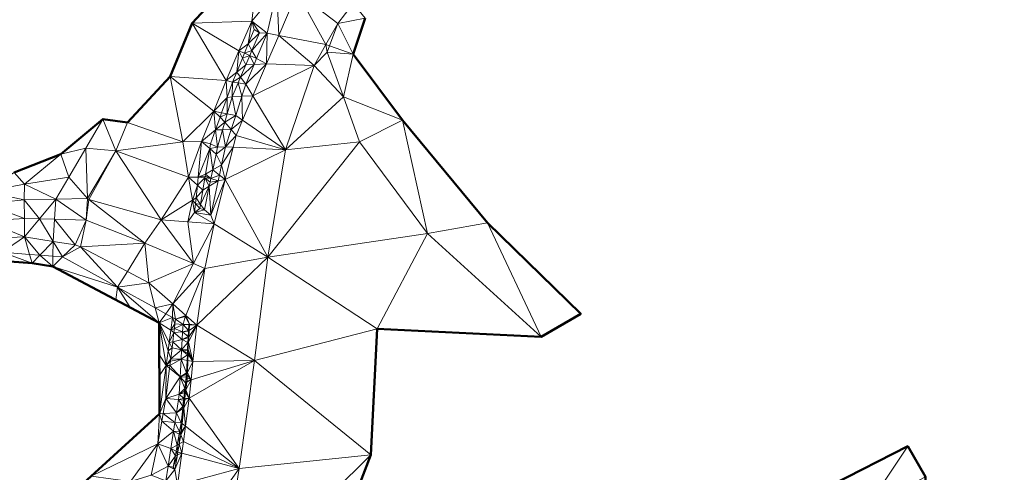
# Model space of a CAD drawing. Header units: metres. Extents: x 3490451 to 6981510, y 5754235 to 11509207.
# Tile 38 of 77: x 3490624 to 3490716, y 5754391 to 5754433. Entities that reach past the tile are written whole.
import ezdxf

# ---------------------------------------------------------------- set-up
doc = ezdxf.new("R2010")
doc.units = ezdxf.units.M
doc.layers.add('Kartierung-05$0$$VERB', color=7, linetype='Continuous', lineweight=18, true_color=0x82563a)

msp = doc.modelspace()

# ---------------------------------------------------------------- linework, layer by layer
at = {"layer": 'Kartierung-05$0$$VERB', "color": 1, "lineweight": 50, "ltscale": 0.02}
for points in [[(3490623.708, 5754418.956), (3490628.062, 5754420.654), (3490631.994, 5754423.921), (3490634.268, 5754423.616), (3490638.262, 5754427.908), (3490640.3, 5754432.854), (3490646.658, 5754439.68)], [(3490716.702, 5754376.542), (3490715.647, 5754379.23), (3490713.893, 5754382.003), (3490711.421, 5754384.102), (3490708.725, 5754385.188), (3490708.671, 5754390.61), (3490707.016, 5754393.445), (3490699.974, 5754389.859), (3490691.049, 5754384.113), (3490679.365, 5754374.9), (3490670.899, 5754367.785), (3490658.241, 5754357.635), (3490646.514, 5754347.692), (3490643.805, 5754355.612), (3490649.011, 5754371.894), (3490656.977, 5754392.653), (3490657.562, 5754404.401), (3490672.852, 5754403.646), (3490676.529, 5754405.795), (3490667.848, 5754414.266), (3490659.925, 5754423.838), (3490655.31, 5754429.986), (3490656.437, 5754433.334)], [(3490619.107, 5754410.985), (3490625.38, 5754410.516), (3490627.312, 5754410.193), (3490637.23, 5754404.934), (3490637.279, 5754396.482), (3490624.486, 5754384.813), (3490612.877, 5754374.781)]]:
    msp.add_lwpolyline(points, dxfattribs=at)
at = {"layer": 'Kartierung-05$0$$VERB'}
for points in [[(3490646.658, 5754439.68, 156.244), (3490640.3, 5754432.854, 155.898), (3490645.869, 5754433.034, 153.776)], [(3490648.21, 5754435.885, 154.022), (3490646.658, 5754439.68, 156.244), (3490645.869, 5754433.034, 153.776)], [(3490648.21, 5754435.885, 154.022), (3490645.869, 5754433.034, 153.776), (3490647.296, 5754431.932, 153.459)], [(3490648.376, 5754431.721, 153.441), (3490648.21, 5754435.885, 154.022), (3490647.296, 5754431.932, 153.459)], [(3490648.376, 5754431.721, 153.441), (3490648.21, 5754435.885, 154.022), (3490650.09, 5754435.742, 153.83)], [(3490648.376, 5754431.721, 153.441), (3490652.78, 5754430.862, 153.399), (3490650.09, 5754435.742, 153.83)], [(3490652.78, 5754430.862, 153.399), (3490653.877, 5754432.821, 153.638), (3490650.09, 5754435.742, 153.83)], [(3490655.309, 5754434.703, 153.864), (3490653.877, 5754432.821, 153.638), (3490650.09, 5754435.742, 153.83)], [(3490655.309, 5754434.703, 153.864), (3490653.877, 5754432.821, 153.638), (3490656.437, 5754433.334, 155.145)], [(3490655.31, 5754429.986, 154.628), (3490653.877, 5754432.821, 153.638), (3490656.437, 5754433.334, 155.145)], [(3490640.3, 5754432.854, 155.898), (3490638.262, 5754427.908, 155.541), (3490643.479, 5754427.519, 153.183)], [(3490644.674, 5754430.276, 153.48), (3490640.3, 5754432.854, 155.898), (3490645.869, 5754433.034, 153.776)], [(3490644.674, 5754430.276, 153.48), (3490640.3, 5754432.854, 155.898), (3490643.479, 5754427.519, 153.183)], [(3490645.54, 5754430.947, 153.068), (3490644.674, 5754430.276, 153.48), (3490645.869, 5754433.034, 153.776)], [(3490645.54, 5754430.947, 153.068), (3490645.869, 5754433.034, 153.776), (3490646.08, 5754432.278, 153.228)], [(3490645.54, 5754430.947, 153.068), (3490646.58, 5754431.967, 153.228), (3490646.08, 5754432.278, 153.228)], [(3490645.869, 5754433.034, 153.776), (3490647.296, 5754431.932, 153.459), (3490646.58, 5754431.967, 153.228)], [(3490645.869, 5754433.034, 153.776), (3490646.58, 5754431.967, 153.228), (3490646.08, 5754432.278, 153.228)], [(3490653.103, 5754430.75, 153.517), (3490652.78, 5754430.862, 153.399), (3490653.877, 5754432.821, 153.638)], [(3490653.103, 5754430.75, 153.517), (3490655.31, 5754429.986, 154.628), (3490653.877, 5754432.821, 153.638)], [(3490645.884, 5754430.328, 153.027), (3490645.54, 5754430.947, 153.068), (3490646.58, 5754431.967, 153.228)], [(3490645.884, 5754430.328, 153.027), (3490647.296, 5754431.932, 153.459), (3490646.58, 5754431.967, 153.228)], [(3490645.884, 5754430.328, 153.027), (3490646.311, 5754429.559, 153.198), (3490647.296, 5754431.932, 153.459)], [(3490646.311, 5754429.559, 153.198), (3490647.249, 5754429.075, 153.185), (3490647.296, 5754431.932, 153.459)], [(3490648.376, 5754431.721, 153.441), (3490647.249, 5754429.075, 153.185), (3490647.296, 5754431.932, 153.459)], [(3490648.376, 5754431.721, 153.441), (3490647.249, 5754429.075, 153.185), (3490651.684, 5754428.903, 153.16)], [(3490648.376, 5754431.721, 153.441), (3490652.78, 5754430.862, 153.399), (3490651.684, 5754428.903, 153.16)], [(3490645.178, 5754430.055, 152.96), (3490645.54, 5754430.947, 153.068), (3490644.674, 5754430.276, 153.48)], [(3490645.884, 5754430.328, 153.027), (3490645.178, 5754430.055, 152.96), (3490645.54, 5754430.947, 153.068)], [(3490652.78, 5754430.862, 153.399), (3490652.888, 5754430.174, 153.483), (3490651.684, 5754428.903, 153.16)], [(3490653.103, 5754430.75, 153.517), (3490652.78, 5754430.862, 153.399), (3490652.888, 5754430.174, 153.483)], [(3490653.103, 5754430.75, 153.517), (3490655.31, 5754429.986, 154.628), (3490652.888, 5754430.174, 153.483)], [(3490644.471, 5754428.312, 152.75), (3490644.674, 5754430.276, 153.48), (3490643.479, 5754427.519, 153.183)], [(3490645, 5754429.616, 152.907), (3490644.471, 5754428.312, 152.75), (3490644.674, 5754430.276, 153.48)], [(3490645, 5754429.616, 152.907), (3490644.471, 5754428.312, 152.75), (3490645.312, 5754428.985, 152.863)], [(3490645.178, 5754430.055, 152.96), (3490645, 5754429.616, 152.907), (3490644.674, 5754430.276, 153.48)], [(3490645.178, 5754430.055, 152.96), (3490645, 5754429.616, 152.907), (3490645.675, 5754429.838, 152.967)], [(3490645, 5754429.616, 152.907), (3490645.675, 5754429.838, 152.967), (3490645.312, 5754428.985, 152.863)], [(3490645.884, 5754430.328, 153.027), (3490645.178, 5754430.055, 152.96), (3490645.675, 5754429.838, 152.967)], [(3490646.087, 5754429.02, 153.139), (3490645.675, 5754429.838, 152.967), (3490645.312, 5754428.985, 152.863)], [(3490645.884, 5754430.328, 153.027), (3490645.675, 5754429.838, 152.967), (3490646.311, 5754429.559, 153.198)], [(3490646.087, 5754429.02, 153.139), (3490645.675, 5754429.838, 152.967), (3490646.311, 5754429.559, 153.198)], [(3490646.087, 5754429.02, 153.139), (3490646.311, 5754429.559, 153.198), (3490647.249, 5754429.075, 153.185)], [(3490654.405, 5754425.986, 152.934), (3490652.888, 5754430.174, 153.483), (3490651.684, 5754428.903, 153.16)], [(3490654.405, 5754425.986, 152.934), (3490655.31, 5754429.986, 154.628), (3490652.888, 5754430.174, 153.483)], [(3490654.405, 5754425.986, 152.934), (3490655.31, 5754429.986, 154.628), (3490659.925, 5754423.838, 155.036)], [(3490644.827, 5754427.843, 152.723), (3490644.471, 5754428.312, 152.75), (3490645.312, 5754428.985, 152.863)], [(3490644.827, 5754427.843, 152.723), (3490646.087, 5754429.02, 153.139), (3490645.312, 5754428.985, 152.863)], [(3490644.827, 5754427.843, 152.723), (3490646.087, 5754429.02, 153.139), (3490645.325, 5754427.186, 152.938)], [(3490646.087, 5754429.02, 153.139), (3490647.249, 5754429.075, 153.185), (3490645.325, 5754427.186, 152.938)], [(3490645.98, 5754426.097, 152.896), (3490647.249, 5754429.075, 153.185), (3490645.325, 5754427.186, 152.938)], [(3490645.98, 5754426.097, 152.896), (3490647.249, 5754429.075, 153.185), (3490651.684, 5754428.903, 153.16)], [(3490645.98, 5754426.097, 152.896), (3490648.998, 5754421.076, 152.407), (3490651.684, 5754428.903, 153.16)], [(3490654.405, 5754425.986, 152.934), (3490648.998, 5754421.076, 152.407), (3490651.684, 5754428.903, 153.16)], [(3490638.262, 5754427.908, 155.541), (3490634.268, 5754423.616, 154.965), (3490639.425, 5754421.793, 153.147)], [(3490642.337, 5754424.678, 152.903), (3490638.262, 5754427.908, 155.541), (3490643.479, 5754427.519, 153.183)], [(3490642.337, 5754424.678, 152.903), (3490638.262, 5754427.908, 155.541), (3490639.425, 5754421.793, 153.147)], [(3490644.471, 5754428.312, 152.75), (3490643.479, 5754427.519, 153.183), (3490644.085, 5754427.36, 152.635)], [(3490644.827, 5754427.843, 152.723), (3490644.471, 5754428.312, 152.75), (3490644.085, 5754427.36, 152.635)], [(3490644.592, 5754427.289, 152.655), (3490644.827, 5754427.843, 152.723), (3490644.085, 5754427.36, 152.635)], [(3490644.592, 5754427.289, 152.655), (3490644.827, 5754427.843, 152.723), (3490645.325, 5754427.186, 152.938)], [(3490643.569, 5754425.929, 152.501), (3490642.337, 5754424.678, 152.903), (3490643.479, 5754427.519, 153.183)], [(3490643.569, 5754425.929, 152.501), (3490643.479, 5754427.519, 153.183), (3490644.085, 5754427.36, 152.635)], [(3490643.569, 5754425.929, 152.501), (3490644.085, 5754427.36, 152.635), (3490644.045, 5754426.002, 152.497)], [(3490644.592, 5754427.289, 152.655), (3490644.085, 5754427.36, 152.635), (3490644.045, 5754426.002, 152.497)], [(3490644.592, 5754427.289, 152.655), (3490644.954, 5754426.047, 152.835), (3490644.045, 5754426.002, 152.497)], [(3490644.592, 5754427.289, 152.655), (3490644.954, 5754426.047, 152.835), (3490645.325, 5754427.186, 152.938)], [(3490644.954, 5754426.047, 152.835), (3490645.98, 5754426.097, 152.896), (3490645.325, 5754427.186, 152.938)], [(3490643.569, 5754425.929, 152.501), (3490642.337, 5754424.678, 152.903), (3490643.053, 5754424.498, 152.367)], [(3490643.569, 5754425.929, 152.501), (3490643.577, 5754424.406, 152.348), (3490643.053, 5754424.498, 152.367)], [(3490643.569, 5754425.929, 152.501), (3490643.577, 5754424.406, 152.348), (3490644.045, 5754426.002, 152.497)], [(3490643.577, 5754424.406, 152.348), (3490644.373, 5754424.265, 152.674), (3490644.045, 5754426.002, 152.497)], [(3490644.954, 5754426.047, 152.835), (3490644.373, 5754424.265, 152.674), (3490644.045, 5754426.002, 152.497)], [(3490645.011, 5754423.825, 152.676), (3490644.954, 5754426.047, 152.835), (3490644.373, 5754424.265, 152.674)], [(3490645.011, 5754423.825, 152.676), (3490644.954, 5754426.047, 152.835), (3490645.98, 5754426.097, 152.896)], [(3490645.011, 5754423.825, 152.676), (3490645.98, 5754426.097, 152.896), (3490648.998, 5754421.076, 152.407)], [(3490654.405, 5754425.986, 152.934), (3490655.922, 5754421.797, 152.384), (3490648.998, 5754421.076, 152.407)], [(3490654.405, 5754425.986, 152.934), (3490659.925, 5754423.838, 155.036), (3490655.922, 5754421.797, 152.384)], [(3490630.404, 5754421.215, 155.291), (3490631.994, 5754423.921, 155.626), (3490628.062, 5754420.654, 155.3)], [(3490630.404, 5754421.215, 155.291), (3490631.994, 5754423.921, 155.626), (3490633.202, 5754420.955, 153.722)], [(3490634.268, 5754423.616, 154.965), (3490631.994, 5754423.921, 155.626), (3490633.202, 5754420.955, 153.722)], [(3490642.337, 5754424.678, 152.903), (3490639.425, 5754421.793, 153.147), (3490641.196, 5754421.836, 152.623)], [(3490642.482, 5754422.916, 152.218), (3490642.337, 5754424.678, 152.903), (3490641.196, 5754421.836, 152.623)], [(3490642.909, 5754424.1, 152.329), (3490642.482, 5754422.916, 152.218), (3490642.337, 5754424.678, 152.903)], [(3490642.909, 5754424.1, 152.329), (3490642.337, 5754424.678, 152.903), (3490643.053, 5754424.498, 152.367)], [(3490642.909, 5754424.1, 152.329), (3490642.482, 5754422.916, 152.218), (3490643.355, 5754423.65, 152.278)], [(3490642.909, 5754424.1, 152.329), (3490643.577, 5754424.406, 152.348), (3490643.053, 5754424.498, 152.367)], [(3490642.909, 5754424.1, 152.329), (3490643.577, 5754424.406, 152.348), (3490643.355, 5754423.65, 152.278)], [(3490643.577, 5754424.406, 152.348), (3490644.373, 5754424.265, 152.674), (3490643.355, 5754423.65, 152.278)], [(3490643.945, 5754422.953, 152.555), (3490644.373, 5754424.265, 152.674), (3490643.355, 5754423.65, 152.278)], [(3490645.011, 5754423.825, 152.676), (3490643.945, 5754422.953, 152.555), (3490644.373, 5754424.265, 152.674)], [(3490634.268, 5754423.616, 154.965), (3490633.202, 5754420.955, 153.722), (3490639.425, 5754421.793, 153.147)], [(3490643.145, 5754422.933, 152.211), (3490642.482, 5754422.916, 152.218), (3490643.355, 5754423.65, 152.278)], [(3490643.145, 5754422.933, 152.211), (3490643.945, 5754422.953, 152.555), (3490643.355, 5754423.65, 152.278)], [(3490645.011, 5754423.825, 152.676), (3490643.945, 5754422.953, 152.555), (3490644.407, 5754422.407, 152.539)], [(3490645.011, 5754423.825, 152.676), (3490648.998, 5754421.076, 152.407), (3490644.407, 5754422.407, 152.539)], [(3490659.925, 5754423.838, 155.036), (3490662.253, 5754413.279, 150.588), (3490655.922, 5754421.797, 152.384)], [(3490659.925, 5754423.838, 155.036), (3490667.848, 5754414.266, 153.8), (3490662.253, 5754413.279, 150.588)], [(3490642.482, 5754422.916, 152.218), (3490641.196, 5754421.836, 152.623), (3490642.02, 5754421.636, 152.098)], [(3490642.482, 5754422.916, 152.218), (3490642.02, 5754421.636, 152.098), (3490642.665, 5754421.298, 152.059)], [(3490643.145, 5754422.933, 152.211), (3490642.482, 5754422.916, 152.218), (3490642.665, 5754421.298, 152.059)], [(3490643.145, 5754422.933, 152.211), (3490643.421, 5754421.345, 152.41), (3490642.665, 5754421.298, 152.059)], [(3490643.145, 5754422.933, 152.211), (3490643.945, 5754422.953, 152.555), (3490643.421, 5754421.345, 152.41)], [(3490643.945, 5754422.953, 152.555), (3490643.421, 5754421.345, 152.41), (3490644.407, 5754422.407, 152.539)], [(3490644.136, 5754421.311, 152.447), (3490643.421, 5754421.345, 152.41), (3490644.407, 5754422.407, 152.539)], [(3490644.136, 5754421.311, 152.447), (3490648.998, 5754421.076, 152.407), (3490644.407, 5754422.407, 152.539)], [(3490630.404, 5754421.215, 155.291), (3490628.062, 5754420.654, 155.3), (3490628.814, 5754418.51, 154.956)], [(3490630.404, 5754421.215, 155.291), (3490628.814, 5754418.51, 154.956), (3490630.568, 5754416.543, 153.643)], [(3490630.404, 5754421.215, 155.291), (3490633.202, 5754420.955, 153.722), (3490630.568, 5754416.543, 153.643)], [(3490639.984, 5754418.505, 152.57), (3490633.202, 5754420.955, 153.722), (3490639.425, 5754421.793, 153.147)], [(3490639.984, 5754418.505, 152.57), (3490639.425, 5754421.793, 153.147), (3490641.196, 5754421.836, 152.623)], [(3490639.984, 5754418.505, 152.57), (3490640.869, 5754418.526, 152.308), (3490641.196, 5754421.836, 152.623)], [(3490641.945, 5754421.177, 152.046), (3490640.869, 5754418.526, 152.308), (3490641.196, 5754421.836, 152.623)], [(3490641.945, 5754421.177, 152.046), (3490641.56, 5754418.805, 151.779), (3490640.869, 5754418.526, 152.308)], [(3490641.945, 5754421.177, 152.046), (3490641.196, 5754421.836, 152.623), (3490642.02, 5754421.636, 152.098)], [(3490641.945, 5754421.177, 152.046), (3490642.226, 5754419.185, 151.825), (3490641.56, 5754418.805, 151.779)], [(3490641.945, 5754421.177, 152.046), (3490642.02, 5754421.636, 152.098), (3490642.665, 5754421.298, 152.059)], [(3490641.945, 5754421.177, 152.046), (3490642.533, 5754420.661, 151.989), (3490642.665, 5754421.298, 152.059)], [(3490641.945, 5754421.177, 152.046), (3490642.226, 5754419.185, 151.825), (3490642.533, 5754420.661, 151.989)], [(3490642.533, 5754420.661, 151.989), (3490643.059, 5754419.661, 152.274), (3490643.421, 5754421.345, 152.41)], [(3490642.533, 5754420.661, 151.989), (3490643.421, 5754421.345, 152.41), (3490642.665, 5754421.298, 152.059)], [(3490643.059, 5754419.661, 152.274), (3490644.136, 5754421.311, 152.447), (3490643.421, 5754421.345, 152.41)], [(3490643.059, 5754419.661, 152.274), (3490644.136, 5754421.311, 152.447), (3490643.389, 5754418.287, 152.195)], [(3490644.136, 5754421.311, 152.447), (3490643.389, 5754418.287, 152.195), (3490648.998, 5754421.076, 152.407)], [(3490655.922, 5754421.797, 152.384), (3490647.357, 5754411.072, 151.741), (3490648.998, 5754421.076, 152.407)], [(3490662.253, 5754413.279, 150.588), (3490655.922, 5754421.797, 152.384), (3490647.357, 5754411.072, 151.741)], [(3490623.708, 5754418.956, 155.88), (3490628.062, 5754420.654, 155.3), (3490624.694, 5754417.862, 155.608)], [(3490628.062, 5754420.654, 155.3), (3490628.814, 5754418.51, 154.956), (3490624.694, 5754417.862, 155.608)], [(3490633.202, 5754420.955, 153.722), (3490630.664, 5754416.437, 153.604), (3490630.568, 5754416.543, 153.643)], [(3490633.202, 5754420.955, 153.722), (3490637.421, 5754414.533, 152.357), (3490630.664, 5754416.437, 153.604)], [(3490639.984, 5754418.505, 152.57), (3490633.202, 5754420.955, 153.722), (3490637.421, 5754414.533, 152.357)], [(3490642.226, 5754419.185, 151.825), (3490642.533, 5754420.661, 151.989), (3490643.059, 5754419.661, 152.274)], [(3490643.389, 5754418.287, 152.195), (3490647.357, 5754411.072, 151.741), (3490648.998, 5754421.076, 152.407)], [(3490642.852, 5754418.702, 152.196), (3490642.226, 5754419.185, 151.825), (3490643.059, 5754419.661, 152.274)], [(3490642.852, 5754418.702, 152.196), (3490643.059, 5754419.661, 152.274), (3490643.389, 5754418.287, 152.195)], [(3490623.708, 5754418.956, 155.88), (3490624.694, 5754417.862, 155.608), (3490620.971, 5754417.167, 155.909)], [(3490627.603, 5754416.466, 154.16), (3490628.814, 5754418.51, 154.956), (3490624.694, 5754417.862, 155.608)], [(3490627.603, 5754416.466, 154.16), (3490628.814, 5754418.51, 154.956), (3490630.568, 5754416.543, 153.643)], [(3490640.345, 5754416.375, 152.196), (3490639.984, 5754418.505, 152.57), (3490637.421, 5754414.533, 152.357)], [(3490640.794, 5754417.772, 152.236), (3490639.984, 5754418.505, 152.57), (3490640.869, 5754418.526, 152.308)], [(3490640.794, 5754417.772, 152.236), (3490640.345, 5754416.375, 152.196), (3490639.984, 5754418.505, 152.57)], [(3490640.794, 5754417.772, 152.236), (3490641.502, 5754418.449, 151.739), (3490640.869, 5754418.526, 152.308)], [(3490640.794, 5754417.772, 152.236), (3490641.316, 5754417.301, 151.609), (3490641.502, 5754418.449, 151.739)], [(3490641.56, 5754418.805, 151.779), (3490640.869, 5754418.526, 152.308), (3490641.529, 5754418.612, 151.757)], [(3490641.502, 5754418.449, 151.739), (3490640.869, 5754418.526, 152.308), (3490641.529, 5754418.612, 151.757)], [(3490641.91, 5754417.662, 151.657), (3490641.316, 5754417.301, 151.609), (3490641.502, 5754418.449, 151.739)], [(3490641.502, 5754418.449, 151.739), (3490642.059, 5754418.38, 151.737), (3490641.529, 5754418.612, 151.757)], [(3490641.91, 5754417.662, 151.657), (3490641.993, 5754418.062, 151.701), (3490641.502, 5754418.449, 151.739)], [(3490641.993, 5754418.062, 151.701), (3490641.502, 5754418.449, 151.739), (3490642.059, 5754418.38, 151.737)], [(3490641.56, 5754418.805, 151.779), (3490642.059, 5754418.38, 151.737), (3490641.529, 5754418.612, 151.757)], [(3490642.226, 5754419.185, 151.825), (3490641.56, 5754418.805, 151.779), (3490642.059, 5754418.38, 151.737)], [(3490642.852, 5754418.702, 152.196), (3490642.226, 5754419.185, 151.825), (3490642.059, 5754418.38, 151.737)], [(3490642.852, 5754418.702, 152.196), (3490642.737, 5754418.164, 152.153), (3490642.059, 5754418.38, 151.737)], [(3490642.852, 5754418.702, 152.196), (3490642.737, 5754418.164, 152.153), (3490643.389, 5754418.287, 152.195)], [(3490624.694, 5754417.862, 155.608), (3490620.971, 5754417.167, 155.909), (3490624.638, 5754416.389, 154.677)], [(3490627.603, 5754416.466, 154.16), (3490624.694, 5754417.862, 155.608), (3490624.638, 5754416.389, 154.677)], [(3490640.794, 5754417.772, 152.236), (3490640.345, 5754416.375, 152.196), (3490640.677, 5754416.584, 152.123)], [(3490640.794, 5754417.772, 152.236), (3490641.316, 5754417.301, 151.609), (3490640.677, 5754416.584, 152.123)], [(3490641.91, 5754417.662, 151.657), (3490641.316, 5754417.301, 151.609), (3490641.1, 5754415.973, 151.46)], [(3490641.91, 5754417.662, 151.657), (3490641.1, 5754415.973, 151.46), (3490641.453, 5754415.463, 151.414)], [(3490641.91, 5754417.662, 151.657), (3490642.052, 5754414.984, 151.896), (3490641.453, 5754415.463, 151.414)], [(3490641.91, 5754417.662, 151.657), (3490641.993, 5754418.062, 151.701), (3490642.737, 5754418.164, 152.153)], [(3490641.91, 5754417.662, 151.657), (3490642.737, 5754418.164, 152.153), (3490642.052, 5754414.984, 151.896)], [(3490641.993, 5754418.062, 151.701), (3490642.737, 5754418.164, 152.153), (3490642.059, 5754418.38, 151.737)], [(3490642.737, 5754418.164, 152.153), (3490643.389, 5754418.287, 152.195), (3490642.052, 5754414.984, 151.896)], [(3490643.389, 5754418.287, 152.195), (3490642.052, 5754414.984, 151.896), (3490642.371, 5754414.168, 151.851)], [(3490643.389, 5754418.287, 152.195), (3490647.357, 5754411.072, 151.741), (3490642.371, 5754414.168, 151.851)], [(3490620.971, 5754417.167, 155.909), (3490621.068, 5754416.026, 155.314), (3490624.638, 5754416.389, 154.677)], [(3490640.625, 5754416.056, 152.073), (3490640.345, 5754416.375, 152.196), (3490640.677, 5754416.584, 152.123)], [(3490640.625, 5754416.056, 152.073), (3490641.1, 5754415.973, 151.46), (3490640.677, 5754416.584, 152.123)], [(3490641.316, 5754417.301, 151.609), (3490641.1, 5754415.973, 151.46), (3490640.677, 5754416.584, 152.123)], [(3490624.685, 5754414.68, 154.668), (3490621.068, 5754416.026, 155.314), (3490624.638, 5754416.389, 154.677)], [(3490621.071, 5754414.436, 155.32), (3490624.685, 5754414.68, 154.668), (3490621.068, 5754416.026, 155.314)], [(3490626.09, 5754414.637, 154.397), (3490627.603, 5754416.466, 154.16), (3490624.638, 5754416.389, 154.677)], [(3490626.09, 5754414.637, 154.397), (3490624.685, 5754414.68, 154.668), (3490624.638, 5754416.389, 154.677)], [(3490627.487, 5754414.594, 154.128), (3490626.09, 5754414.637, 154.397), (3490627.603, 5754416.466, 154.16)], [(3490627.487, 5754414.594, 154.128), (3490627.603, 5754416.466, 154.16), (3490630.436, 5754414.504, 153.56)], [(3490627.603, 5754416.466, 154.16), (3490630.436, 5754414.504, 153.56), (3490630.568, 5754416.543, 153.643)], [(3490630.664, 5754416.437, 153.604), (3490630.436, 5754414.504, 153.56), (3490630.568, 5754416.543, 153.643)], [(3490630.664, 5754416.437, 153.604), (3490630.436, 5754414.504, 153.56), (3490635.891, 5754412.355, 152.425)], [(3490637.421, 5754414.533, 152.357), (3490630.664, 5754416.437, 153.604), (3490635.891, 5754412.355, 152.425)], [(3490640.345, 5754416.375, 152.196), (3490639.896, 5754414.35, 152.104), (3490637.421, 5754414.533, 152.357)], [(3490640.345, 5754416.375, 152.196), (3490639.896, 5754414.35, 152.104), (3490640.542, 5754415.217, 151.993)], [(3490640.625, 5754416.056, 152.073), (3490640.345, 5754416.375, 152.196), (3490640.542, 5754415.217, 151.993)], [(3490640.625, 5754416.056, 152.073), (3490640.542, 5754415.217, 151.993), (3490641.037, 5754415.587, 151.416)], [(3490640.625, 5754416.056, 152.073), (3490641.1, 5754415.973, 151.46), (3490641.037, 5754415.587, 151.416)], [(3490641.1, 5754415.973, 151.46), (3490641.037, 5754415.587, 151.416), (3490641.453, 5754415.463, 151.414)], [(3490639.896, 5754414.35, 152.104), (3490640.542, 5754415.217, 151.993), (3490642.371, 5754414.168, 151.851)], [(3490640.542, 5754415.217, 151.993), (3490641.037, 5754415.587, 151.416), (3490641.453, 5754415.463, 151.414)], [(3490640.542, 5754415.217, 151.993), (3490642.052, 5754414.984, 151.896), (3490641.453, 5754415.463, 151.414)], [(3490640.542, 5754415.217, 151.993), (3490642.052, 5754414.984, 151.896), (3490642.371, 5754414.168, 151.851)], [(3490621.071, 5754414.436, 155.32), (3490624.685, 5754414.68, 154.668), (3490624.691, 5754412.946, 154.532)], [(3490621.071, 5754414.436, 155.32), (3490624.691, 5754412.946, 154.532), (3490621.199, 5754412.796, 155.213)], [(3490626.09, 5754414.637, 154.397), (3490624.685, 5754414.68, 154.668), (3490624.691, 5754412.946, 154.532)], [(3490627.359, 5754412.532, 154.006), (3490626.09, 5754414.637, 154.397), (3490624.691, 5754412.946, 154.532)], [(3490627.487, 5754414.594, 154.128), (3490627.359, 5754412.532, 154.006), (3490626.09, 5754414.637, 154.397)], [(3490627.487, 5754414.594, 154.128), (3490627.359, 5754412.532, 154.006), (3490629.409, 5754412.214, 153.601)], [(3490627.487, 5754414.594, 154.128), (3490630.436, 5754414.504, 153.56), (3490629.409, 5754412.214, 153.601)], [(3490629.903, 5754412.025, 153.453), (3490630.436, 5754414.504, 153.56), (3490629.409, 5754412.214, 153.601)], [(3490629.903, 5754412.025, 153.453), (3490630.436, 5754414.504, 153.56), (3490635.891, 5754412.355, 152.425)], [(3490637.421, 5754414.533, 152.357), (3490635.891, 5754412.355, 152.425), (3490640.449, 5754410.47, 151.701)], [(3490639.896, 5754414.35, 152.104), (3490637.421, 5754414.533, 152.357), (3490640.449, 5754410.47, 151.701)], [(3490639.896, 5754414.35, 152.104), (3490642.371, 5754414.168, 151.851), (3490640.449, 5754410.47, 151.701)], [(3490642.371, 5754414.168, 151.851), (3490640.449, 5754410.47, 151.701), (3490641.506, 5754410.022, 151.599)], [(3490647.357, 5754411.072, 151.741), (3490642.371, 5754414.168, 151.851), (3490641.506, 5754410.022, 151.599)], [(3490667.848, 5754414.266, 153.8), (3490672.852, 5754403.646, 149.503), (3490662.253, 5754413.279, 150.588)], [(3490667.848, 5754414.266, 153.8), (3490676.529, 5754405.795, 151.412), (3490672.852, 5754403.646, 149.503)], [(3490622.59, 5754411.526, 154.933), (3490624.691, 5754412.946, 154.532), (3490621.199, 5754412.796, 155.213)], [(3490625.151, 5754411.325, 154.441), (3490622.59, 5754411.526, 154.933), (3490624.691, 5754412.946, 154.532)], [(3490625.151, 5754411.325, 154.441), (3490626.101, 5754411.25, 154.259), (3490624.691, 5754412.946, 154.532)], [(3490626.101, 5754411.25, 154.259), (3490627.359, 5754412.532, 154.006), (3490624.691, 5754412.946, 154.532)], [(3490657.562, 5754404.401, 150.367), (3490662.253, 5754413.279, 150.588), (3490647.357, 5754411.072, 151.741)], [(3490657.562, 5754404.401, 150.367), (3490672.852, 5754403.646, 149.503), (3490662.253, 5754413.279, 150.588)], [(3490626.101, 5754411.25, 154.259), (3490627.331, 5754411.154, 154.023), (3490627.359, 5754412.532, 154.006)], [(3490627.331, 5754411.154, 154.023), (3490627.359, 5754412.532, 154.006), (3490628.232, 5754411.083, 153.85)], [(3490627.359, 5754412.532, 154.006), (3490629.409, 5754412.214, 153.601), (3490628.232, 5754411.083, 153.85)], [(3490629.903, 5754412.025, 153.453), (3490629.409, 5754412.214, 153.601), (3490628.232, 5754411.083, 153.85)], [(3490633.36, 5754408.26, 152.683), (3490629.903, 5754412.025, 153.453), (3490628.232, 5754411.083, 153.85)], [(3490634.269, 5754409.73, 152.464), (3490629.903, 5754412.025, 153.453), (3490635.891, 5754412.355, 152.425)], [(3490634.269, 5754409.73, 152.464), (3490633.36, 5754408.26, 152.683), (3490629.903, 5754412.025, 153.453)], [(3490634.269, 5754409.73, 152.464), (3490636.264, 5754408.682, 152.012), (3490635.891, 5754412.355, 152.425)], [(3490636.264, 5754408.682, 152.012), (3490635.891, 5754412.355, 152.425), (3490640.449, 5754410.47, 151.701)], [(3490622.59, 5754411.526, 154.933), (3490625.38, 5754410.516, 154.791), (3490619.107, 5754410.985, 155.884)], [(3490625.151, 5754411.325, 154.441), (3490622.59, 5754411.526, 154.933), (3490625.38, 5754410.516, 154.791)], [(3490625.151, 5754411.325, 154.441), (3490626.101, 5754411.25, 154.259), (3490625.38, 5754410.516, 154.791)], [(3490626.101, 5754411.25, 154.259), (3490627.312, 5754410.193, 153.885), (3490625.38, 5754410.516, 154.791)], [(3490626.101, 5754411.25, 154.259), (3490627.331, 5754411.154, 154.023), (3490627.312, 5754410.193, 153.885)], [(3490627.331, 5754411.154, 154.023), (3490627.312, 5754410.193, 153.885), (3490628.232, 5754411.083, 153.85)], [(3490633.36, 5754408.26, 152.683), (3490627.312, 5754410.193, 153.885), (3490628.232, 5754411.083, 153.85)], [(3490647.357, 5754411.072, 151.741), (3490640.741, 5754404.731, 151.141), (3490641.506, 5754410.022, 151.599)], [(3490646.12, 5754401.428, 150.973), (3490647.357, 5754411.072, 151.741), (3490640.741, 5754404.731, 151.141)], [(3490657.562, 5754404.401, 150.367), (3490646.12, 5754401.428, 150.973), (3490647.357, 5754411.072, 151.741)], [(3490633.36, 5754408.26, 152.683), (3490633.194, 5754407.074, 152.614), (3490627.312, 5754410.193, 153.885)], [(3490638.502, 5754406.707, 151.577), (3490636.264, 5754408.682, 152.012), (3490640.449, 5754410.47, 151.701)], [(3490638.502, 5754406.707, 151.577), (3490640.449, 5754410.47, 151.701), (3490641.506, 5754410.022, 151.599)], [(3490634.269, 5754409.73, 152.464), (3490633.36, 5754408.26, 152.683), (3490636.264, 5754408.682, 152.012)], [(3490639.707, 5754405.644, 151.342), (3490638.502, 5754406.707, 151.577), (3490641.506, 5754410.022, 151.599)], [(3490639.707, 5754405.644, 151.342), (3490640.741, 5754404.731, 151.141), (3490641.506, 5754410.022, 151.599)], [(3490636.871, 5754406.328, 151.884), (3490633.36, 5754408.26, 152.683), (3490636.264, 5754408.682, 152.012)], [(3490636.871, 5754406.328, 151.884), (3490638.502, 5754406.707, 151.577), (3490636.264, 5754408.682, 152.012)], [(3490633.36, 5754408.26, 152.683), (3490634.536, 5754406.362, 152.325), (3490633.194, 5754407.074, 152.614)], [(3490636.871, 5754406.328, 151.884), (3490633.36, 5754408.26, 152.683), (3490637.23, 5754404.934, 151.841)], [(3490633.36, 5754408.26, 152.683), (3490634.536, 5754406.362, 152.325), (3490637.23, 5754404.934, 151.841)], [(3490636.871, 5754406.328, 151.884), (3490637.845, 5754405.791, 151.662), (3490638.502, 5754406.707, 151.577)], [(3490637.845, 5754405.791, 151.662), (3490638.502, 5754406.707, 151.577), (3490638.489, 5754405.437, 151.516)], [(3490638.502, 5754406.707, 151.577), (3490638.758, 5754405.299, 151.406), (3490638.489, 5754405.437, 151.516)], [(3490639.707, 5754405.644, 151.342), (3490638.502, 5754406.707, 151.577), (3490638.758, 5754405.299, 151.406)], [(3490636.871, 5754406.328, 151.884), (3490637.845, 5754405.791, 151.662), (3490637.23, 5754404.934, 151.841)], [(3490637.845, 5754405.791, 151.662), (3490637.23, 5754404.934, 151.841), (3490638.489, 5754405.437, 151.516)], [(3490639.707, 5754405.644, 151.342), (3490639.659, 5754405.527, 151.219), (3490638.758, 5754405.299, 151.406)], [(3490639.707, 5754405.644, 151.342), (3490639.659, 5754405.527, 151.219), (3490640.05, 5754404.833, 151.073)], [(3490639.707, 5754405.644, 151.342), (3490640.05, 5754404.833, 151.073), (3490640.741, 5754404.731, 151.141)], [(3490638.332, 5754404.277, 151.462), (3490637.23, 5754404.934, 151.841), (3490638.489, 5754405.437, 151.516)], [(3490638.07, 5754402.337, 151.371), (3490637.884, 5754400.96, 151.306), (3490637.23, 5754404.934, 151.841)], [(3490638.332, 5754404.277, 151.462), (3490638.176, 5754403.117, 151.407), (3490637.23, 5754404.934, 151.841)], [(3490638.176, 5754403.117, 151.407), (3490638.07, 5754402.337, 151.371), (3490637.23, 5754404.934, 151.841)], [(3490637.884, 5754400.96, 151.306), (3490637.23, 5754404.934, 151.841), (3490637.247, 5754401.987, 151.5)], [(3490638.332, 5754404.277, 151.462), (3490638.702, 5754404.838, 151.391), (3490638.489, 5754405.437, 151.516)], [(3490638.651, 5754404.422, 151.377), (3490638.332, 5754404.277, 151.462), (3490638.702, 5754404.838, 151.391)], [(3490638.702, 5754404.838, 151.391), (3490638.758, 5754405.299, 151.406), (3490638.489, 5754405.437, 151.516)], [(3490638.651, 5754404.422, 151.377), (3490638.702, 5754404.838, 151.391), (3490639.46, 5754404.789, 150.798)], [(3490639.423, 5754404.116, 150.741), (3490638.651, 5754404.422, 151.377), (3490639.46, 5754404.789, 150.798)], [(3490638.702, 5754404.838, 151.391), (3490639.46, 5754404.789, 150.798), (3490638.758, 5754405.299, 151.406)], [(3490639.46, 5754404.789, 150.798), (3490639.659, 5754405.527, 151.219), (3490638.758, 5754405.299, 151.406)], [(3490639.977, 5754404.225, 150.597), (3490639.423, 5754404.116, 150.741), (3490639.46, 5754404.789, 150.798)], [(3490639.46, 5754404.789, 150.798), (3490639.659, 5754405.527, 151.219), (3490640.05, 5754404.833, 151.073)], [(3490639.46, 5754404.789, 150.798), (3490640.006, 5754404.775, 150.614), (3490640.05, 5754404.833, 151.073)], [(3490639.977, 5754404.225, 150.597), (3490639.46, 5754404.789, 150.798), (3490640.006, 5754404.775, 150.614)], [(3490639.977, 5754404.225, 150.597), (3490640.025, 5754404.234, 151.033), (3490640.006, 5754404.775, 150.614)], [(3490639.979, 5754403.13, 150.96), (3490640.388, 5754401.337, 150.862), (3490640.741, 5754404.731, 151.141)], [(3490640, 5754403.636, 150.994), (3490639.979, 5754403.13, 150.96), (3490640.741, 5754404.731, 151.141)], [(3490640.025, 5754404.234, 151.033), (3490640, 5754403.636, 150.994), (3490640.741, 5754404.731, 151.141)], [(3490640.047, 5754404.773, 151.069), (3490640.006, 5754404.775, 150.614), (3490640.05, 5754404.833, 151.073)], [(3490640.047, 5754404.773, 151.069), (3490640.025, 5754404.234, 151.033), (3490640.006, 5754404.775, 150.614)], [(3490640.047, 5754404.773, 151.069), (3490640.025, 5754404.234, 151.033), (3490640.741, 5754404.731, 151.141)], [(3490640.047, 5754404.773, 151.069), (3490640.05, 5754404.833, 151.073), (3490640.741, 5754404.731, 151.141)], [(3490640.388, 5754401.337, 150.862), (3490646.12, 5754401.428, 150.973), (3490640.741, 5754404.731, 151.141)], [(3490638.605, 5754404.045, 151.365), (3490638.332, 5754404.277, 151.462), (3490638.176, 5754403.117, 151.407)], [(3490638.5, 5754403.189, 151.337), (3490638.605, 5754404.045, 151.365), (3490638.176, 5754403.117, 151.407)], [(3490638.605, 5754404.045, 151.365), (3490638.651, 5754404.422, 151.377), (3490638.332, 5754404.277, 151.462)], [(3490638.5, 5754403.189, 151.337), (3490638.605, 5754404.045, 151.365), (3490639.383, 5754403.385, 150.68)], [(3490639.423, 5754404.116, 150.741), (3490638.605, 5754404.045, 151.365), (3490638.651, 5754404.422, 151.377)], [(3490639.423, 5754404.116, 150.741), (3490638.605, 5754404.045, 151.365), (3490639.383, 5754403.385, 150.68)], [(3490639.949, 5754403.678, 150.581), (3490639.423, 5754404.116, 150.741), (3490639.383, 5754403.385, 150.68)], [(3490639.977, 5754404.225, 150.597), (3490639.423, 5754404.116, 150.741), (3490639.974, 5754404.163, 150.596)], [(3490639.949, 5754403.678, 150.581), (3490639.423, 5754404.116, 150.741), (3490639.974, 5754404.163, 150.596)], [(3490639.949, 5754403.678, 150.581), (3490639.974, 5754404.163, 150.596), (3490640, 5754403.636, 150.994)], [(3490639.974, 5754404.163, 150.596), (3490640.025, 5754404.234, 151.033), (3490640, 5754403.636, 150.994)], [(3490639.977, 5754404.225, 150.597), (3490639.974, 5754404.163, 150.596), (3490640.025, 5754404.234, 151.033)], [(3490656.977, 5754392.653, 149.466), (3490657.562, 5754404.401, 150.367), (3490646.12, 5754401.428, 150.973)], [(3490638.176, 5754403.117, 151.407), (3490638.432, 5754402.625, 151.319), (3490638.07, 5754402.337, 151.371)], [(3490638.5, 5754403.189, 151.337), (3490638.176, 5754403.117, 151.407), (3490638.432, 5754402.625, 151.319)], [(3490638.5, 5754403.189, 151.337), (3490639.331, 5754402.439, 150.601), (3490638.432, 5754402.625, 151.319)], [(3490638.5, 5754403.189, 151.337), (3490639.331, 5754402.439, 150.601), (3490639.383, 5754403.385, 150.68)], [(3490639.92, 5754403.108, 150.564), (3490639.331, 5754402.439, 150.601), (3490639.383, 5754403.385, 150.68)], [(3490639.886, 5754402.468, 150.545), (3490639.92, 5754403.108, 150.564), (3490639.331, 5754402.439, 150.601)], [(3490639.949, 5754403.678, 150.581), (3490639.942, 5754403.55, 150.577), (3490639.383, 5754403.385, 150.68)], [(3490639.942, 5754403.55, 150.577), (3490639.92, 5754403.108, 150.564), (3490639.383, 5754403.385, 150.68)], [(3490639.886, 5754402.468, 150.545), (3490639.92, 5754403.108, 150.564), (3490639.952, 5754402.471, 150.916)], [(3490639.942, 5754403.55, 150.577), (3490639.979, 5754403.13, 150.96), (3490639.92, 5754403.108, 150.564)], [(3490639.979, 5754403.13, 150.96), (3490639.92, 5754403.108, 150.564), (3490639.952, 5754402.471, 150.916)], [(3490639.949, 5754403.678, 150.581), (3490640, 5754403.636, 150.994), (3490639.942, 5754403.55, 150.577)], [(3490640, 5754403.636, 150.994), (3490639.942, 5754403.55, 150.577), (3490639.979, 5754403.13, 150.96)], [(3490639.979, 5754403.13, 150.96), (3490639.952, 5754402.471, 150.916), (3490640.388, 5754401.337, 150.862)], [(3490637.884, 5754400.96, 151.306), (3490637.258, 5754400.038, 151.338), (3490637.247, 5754401.987, 151.5)], [(3490638.07, 5754402.337, 151.371), (3490637.884, 5754400.96, 151.306), (3490638.307, 5754401.604, 151.286)], [(3490638.432, 5754402.625, 151.319), (3490638.07, 5754402.337, 151.371), (3490638.307, 5754401.604, 151.286)], [(3490639.331, 5754402.439, 150.601), (3490638.432, 5754402.625, 151.319), (3490638.307, 5754401.604, 151.286)], [(3490639.331, 5754402.439, 150.601), (3490639.282, 5754401.546, 150.525), (3490638.307, 5754401.604, 151.286)], [(3490639.86, 5754401.96, 150.53), (3490639.331, 5754402.439, 150.601), (3490639.282, 5754401.546, 150.525)], [(3490639.86, 5754401.96, 150.53), (3490639.833, 5754401.442, 150.514), (3490639.282, 5754401.546, 150.525)], [(3490639.886, 5754402.468, 150.545), (3490639.331, 5754402.439, 150.601), (3490639.879, 5754402.326, 150.541)], [(3490639.868, 5754402.109, 150.534), (3490639.331, 5754402.439, 150.601), (3490639.879, 5754402.326, 150.541)], [(3490639.86, 5754401.96, 150.53), (3490639.868, 5754402.109, 150.534), (3490639.331, 5754402.439, 150.601)], [(3490639.86, 5754401.96, 150.53), (3490639.908, 5754401.428, 150.847), (3490639.833, 5754401.442, 150.514)], [(3490639.86, 5754401.96, 150.53), (3490639.933, 5754402.012, 150.886), (3490639.868, 5754402.109, 150.534)], [(3490639.86, 5754401.96, 150.53), (3490639.933, 5754402.012, 150.886), (3490639.908, 5754401.428, 150.847)], [(3490639.868, 5754402.109, 150.534), (3490639.879, 5754402.326, 150.541), (3490639.939, 5754402.178, 150.897)], [(3490639.933, 5754402.012, 150.886), (3490639.868, 5754402.109, 150.534), (3490639.939, 5754402.178, 150.897)], [(3490639.952, 5754402.471, 150.916), (3490639.879, 5754402.326, 150.541), (3490639.939, 5754402.178, 150.897)], [(3490639.886, 5754402.468, 150.545), (3490639.952, 5754402.471, 150.916), (3490639.879, 5754402.326, 150.541)], [(3490639.933, 5754402.012, 150.886), (3490639.908, 5754401.428, 150.847), (3490640.388, 5754401.337, 150.862)], [(3490639.933, 5754402.012, 150.886), (3490639.939, 5754402.178, 150.897), (3490640.388, 5754401.337, 150.862)], [(3490639.952, 5754402.471, 150.916), (3490639.939, 5754402.178, 150.897), (3490640.388, 5754401.337, 150.862)], [(3490638.279, 5754401.374, 151.278), (3490637.884, 5754400.96, 151.306), (3490638.307, 5754401.604, 151.286)], [(3490638.23, 5754400.977, 151.265), (3490638.279, 5754401.374, 151.278), (3490637.884, 5754400.96, 151.306)], [(3490638.198, 5754400.711, 151.256), (3490638.23, 5754400.977, 151.265), (3490637.884, 5754400.96, 151.306)], [(3490638.198, 5754400.711, 151.256), (3490638.23, 5754400.977, 151.265), (3490639.193, 5754399.925, 150.389)], [(3490638.23, 5754400.977, 151.265), (3490639.193, 5754399.925, 150.389), (3490639.282, 5754401.546, 150.525)], [(3490638.23, 5754400.977, 151.265), (3490638.279, 5754401.374, 151.278), (3490639.282, 5754401.546, 150.525)], [(3490638.279, 5754401.374, 151.278), (3490639.282, 5754401.546, 150.525), (3490638.307, 5754401.604, 151.286)], [(3490639.773, 5754400.277, 150.479), (3490639.193, 5754399.925, 150.389), (3490639.282, 5754401.546, 150.525)], [(3490639.773, 5754400.277, 150.479), (3490639.833, 5754401.442, 150.514), (3490639.282, 5754401.546, 150.525)], [(3490639.773, 5754400.277, 150.479), (3490639.863, 5754400.332, 150.775), (3490639.833, 5754401.442, 150.514)], [(3490639.908, 5754401.428, 150.847), (3490639.863, 5754400.332, 150.775), (3490639.833, 5754401.442, 150.514)], [(3490639.908, 5754401.428, 150.847), (3490639.863, 5754400.332, 150.775), (3490640.388, 5754401.337, 150.862)], [(3490639.863, 5754400.332, 150.775), (3490640.212, 5754399.638, 150.722), (3490640.388, 5754401.337, 150.862)], [(3490644.677, 5754391.382, 150.184), (3490646.12, 5754401.428, 150.973), (3490640.036, 5754397.942, 150.582)], [(3490640.212, 5754399.638, 150.722), (3490646.12, 5754401.428, 150.973), (3490640.036, 5754397.942, 150.582)], [(3490640.212, 5754399.638, 150.722), (3490640.388, 5754401.337, 150.862), (3490646.12, 5754401.428, 150.973)], [(3490656.977, 5754392.653, 149.466), (3490644.677, 5754391.382, 150.184), (3490646.12, 5754401.428, 150.973)], [(3490637.884, 5754400.96, 151.306), (3490637.258, 5754400.038, 151.338), (3490637.279, 5754396.482, 151.097)], [(3490637.884, 5754400.96, 151.306), (3490637.856, 5754397.909, 151.165), (3490637.279, 5754396.482, 151.097)], [(3490638.198, 5754400.711, 151.256), (3490637.884, 5754400.96, 151.306), (3490637.856, 5754397.909, 151.165)], [(3490638.198, 5754400.711, 151.256), (3490639.193, 5754399.925, 150.389), (3490637.856, 5754397.909, 151.165)], [(3490639.773, 5754400.277, 150.479), (3490639.193, 5754399.925, 150.389), (3490639.766, 5754400.147, 150.475)], [(3490639.193, 5754399.925, 150.389), (3490639.766, 5754400.147, 150.475), (3490639.752, 5754399.877, 150.467)], [(3490639.766, 5754400.147, 150.475), (3490639.853, 5754400.11, 150.76), (3490639.752, 5754399.877, 150.467)], [(3490639.853, 5754400.11, 150.76), (3490639.842, 5754399.83, 150.741), (3490639.752, 5754399.877, 150.467)], [(3490639.773, 5754400.277, 150.479), (3490639.766, 5754400.147, 150.475), (3490639.853, 5754400.11, 150.76)], [(3490639.773, 5754400.277, 150.479), (3490639.863, 5754400.332, 150.775), (3490639.853, 5754400.11, 150.76)], [(3490639.853, 5754400.11, 150.76), (3490639.842, 5754399.83, 150.741), (3490640.212, 5754399.638, 150.722)], [(3490639.863, 5754400.332, 150.775), (3490639.853, 5754400.11, 150.76), (3490640.212, 5754399.638, 150.722)], [(3490639.193, 5754399.925, 150.389), (3490639.104, 5754398.304, 150.253), (3490637.856, 5754397.909, 151.165)], [(3490639.635, 5754398.813, 150.362), (3490639.193, 5754399.925, 150.389), (3490639.104, 5754398.304, 150.253)], [(3490639.693, 5754399.345, 150.415), (3490639.635, 5754398.813, 150.362), (3490639.193, 5754399.925, 150.389)], [(3490639.693, 5754399.345, 150.415), (3490639.193, 5754399.925, 150.389), (3490639.752, 5754399.877, 150.467)], [(3490639.816, 5754399.415, 150.713), (3490639.693, 5754399.345, 150.415), (3490639.635, 5754398.813, 150.362)], [(3490639.816, 5754399.415, 150.713), (3490639.733, 5754398.708, 150.657), (3490639.635, 5754398.813, 150.362)], [(3490639.693, 5754399.345, 150.415), (3490639.752, 5754399.877, 150.467), (3490639.829, 5754399.522, 150.721)], [(3490639.816, 5754399.415, 150.713), (3490639.693, 5754399.345, 150.415), (3490639.829, 5754399.522, 150.721)], [(3490639.733, 5754398.708, 150.657), (3490640.212, 5754399.638, 150.722), (3490640.036, 5754397.942, 150.582)], [(3490639.816, 5754399.415, 150.713), (3490639.733, 5754398.708, 150.657), (3490640.212, 5754399.638, 150.722)], [(3490639.842, 5754399.83, 150.741), (3490639.752, 5754399.877, 150.467), (3490639.829, 5754399.522, 150.721)], [(3490639.816, 5754399.415, 150.713), (3490640.212, 5754399.638, 150.722), (3490639.829, 5754399.522, 150.721)], [(3490639.842, 5754399.83, 150.741), (3490640.212, 5754399.638, 150.722), (3490639.829, 5754399.522, 150.721)], [(3490639.028, 5754397.796, 150.213), (3490639.104, 5754398.304, 150.253), (3490637.856, 5754397.909, 151.165)], [(3490639.532, 5754397.882, 150.271), (3490639.028, 5754397.796, 150.213), (3490639.104, 5754398.304, 150.253)], [(3490639.61, 5754398.59, 150.34), (3490639.635, 5754398.813, 150.362), (3490639.104, 5754398.304, 150.253)], [(3490639.591, 5754398.421, 150.324), (3490639.61, 5754398.59, 150.34), (3490639.104, 5754398.304, 150.253)], [(3490639.591, 5754398.421, 150.324), (3490639.532, 5754397.882, 150.271), (3490639.104, 5754398.304, 150.253)], [(3490639.591, 5754398.421, 150.324), (3490639.638, 5754397.895, 150.593), (3490639.532, 5754397.882, 150.271)], [(3490639.591, 5754398.421, 150.324), (3490639.703, 5754398.448, 150.636), (3490639.61, 5754398.59, 150.34)], [(3490639.591, 5754398.421, 150.324), (3490639.703, 5754398.448, 150.636), (3490639.638, 5754397.895, 150.593)], [(3490639.733, 5754398.708, 150.657), (3490639.61, 5754398.59, 150.34), (3490639.635, 5754398.813, 150.362)], [(3490639.733, 5754398.708, 150.657), (3490639.61, 5754398.59, 150.34), (3490639.727, 5754398.656, 150.653)], [(3490639.703, 5754398.448, 150.636), (3490639.61, 5754398.59, 150.34), (3490639.727, 5754398.656, 150.653)], [(3490639.703, 5754398.448, 150.636), (3490639.638, 5754397.895, 150.593), (3490640.036, 5754397.942, 150.582)], [(3490639.703, 5754398.448, 150.636), (3490639.727, 5754398.656, 150.653), (3490640.036, 5754397.942, 150.582)], [(3490639.733, 5754398.708, 150.657), (3490639.727, 5754398.656, 150.653), (3490640.036, 5754397.942, 150.582)], [(3490637.607, 5754396.502, 151.164), (3490637.856, 5754397.909, 151.165), (3490637.279, 5754396.482, 151.097)], [(3490637.607, 5754396.502, 151.164), (3490638.844, 5754396.577, 150.117), (3490637.856, 5754397.909, 151.165)], [(3490639.028, 5754397.796, 150.213), (3490638.844, 5754396.577, 150.117), (3490637.856, 5754397.909, 151.165)], [(3490639.451, 5754397.149, 150.198), (3490639.028, 5754397.796, 150.213), (3490638.844, 5754396.577, 150.117)], [(3490639.532, 5754397.882, 150.271), (3490639.028, 5754397.796, 150.213), (3490639.517, 5754397.749, 150.257)], [(3490639.451, 5754397.149, 150.198), (3490639.028, 5754397.796, 150.213), (3490639.517, 5754397.749, 150.257)], [(3490639.451, 5754397.149, 150.198), (3490639.625, 5754397.79, 150.584), (3490639.535, 5754397.02, 150.524)], [(3490639.451, 5754397.149, 150.198), (3490639.625, 5754397.79, 150.584), (3490639.517, 5754397.749, 150.257)], [(3490639.532, 5754397.882, 150.271), (3490639.625, 5754397.79, 150.584), (3490639.517, 5754397.749, 150.257)], [(3490639.638, 5754397.895, 150.593), (3490639.532, 5754397.882, 150.271), (3490639.625, 5754397.79, 150.584)], [(3490639.685, 5754395.306, 150.39), (3490639.535, 5754397.02, 150.524), (3490640.036, 5754397.942, 150.582)], [(3490639.625, 5754397.79, 150.584), (3490639.535, 5754397.02, 150.524), (3490640.036, 5754397.942, 150.582)], [(3490639.638, 5754397.895, 150.593), (3490639.625, 5754397.79, 150.584), (3490640.036, 5754397.942, 150.582)], [(3490639.685, 5754395.306, 150.39), (3490644.677, 5754391.382, 150.184), (3490640.036, 5754397.942, 150.582)], [(3490630.882, 5754390.647, 151.664), (3490637.105, 5754393.661, 151.161), (3490637.279, 5754396.482, 151.097)], [(3490637.481, 5754395.785, 151.163), (3490637.105, 5754393.661, 151.161), (3490637.279, 5754396.482, 151.097)], [(3490637.607, 5754396.502, 151.164), (3490637.481, 5754395.785, 151.163), (3490637.279, 5754396.482, 151.097)], [(3490638.708, 5754395.674, 150.046), (3490637.607, 5754396.502, 151.164), (3490637.481, 5754395.785, 151.163)], [(3490638.708, 5754395.674, 150.046), (3490637.607, 5754396.502, 151.164), (3490638.844, 5754396.577, 150.117)], [(3490638.708, 5754395.674, 150.046), (3490638.844, 5754396.577, 150.117), (3490639.282, 5754395.622, 150.048)], [(3490639.451, 5754397.149, 150.198), (3490639.429, 5754396.952, 150.179), (3490638.844, 5754396.577, 150.117)], [(3490639.429, 5754396.952, 150.179), (3490638.844, 5754396.577, 150.117), (3490639.282, 5754395.622, 150.048)], [(3490639.429, 5754396.952, 150.179), (3490639.363, 5754395.558, 150.408), (3490639.282, 5754395.622, 150.048)], [(3490639.429, 5754396.952, 150.179), (3490639.363, 5754395.558, 150.408), (3490639.535, 5754397.02, 150.524)], [(3490639.363, 5754395.558, 150.408), (3490639.685, 5754395.306, 150.39), (3490639.535, 5754397.02, 150.524)], [(3490639.451, 5754397.149, 150.198), (3490639.429, 5754396.952, 150.179), (3490639.535, 5754397.02, 150.524)], [(3490637.481, 5754395.785, 151.163), (3490638.584, 5754394.85, 149.981), (3490637.105, 5754393.661, 151.161)], [(3490638.708, 5754395.674, 150.046), (3490637.481, 5754395.785, 151.163), (3490638.584, 5754394.85, 149.981)], [(3490639.139, 5754394.812, 149.957), (3490638.708, 5754395.674, 150.046), (3490638.584, 5754394.85, 149.981)], [(3490639.139, 5754394.812, 149.957), (3490638.708, 5754395.674, 150.046), (3490639.282, 5754395.622, 150.048)], [(3490639.139, 5754394.812, 149.957), (3490639.363, 5754395.558, 150.408), (3490639.282, 5754395.622, 150.048)], [(3490639.139, 5754394.812, 149.957), (3490639.274, 5754394.803, 150.348), (3490639.363, 5754395.558, 150.408)], [(3490639.274, 5754394.803, 150.348), (3490639.363, 5754395.558, 150.408), (3490639.685, 5754395.306, 150.39)], [(3490638.335, 5754393.228, 149.751), (3490638.584, 5754394.85, 149.981), (3490637.105, 5754393.661, 151.161)], [(3490638.916, 5754393.554, 149.816), (3490638.335, 5754393.228, 149.751), (3490638.584, 5754394.85, 149.981)], [(3490639.139, 5754394.812, 149.957), (3490639.099, 5754394.588, 149.932), (3490638.584, 5754394.85, 149.981)], [(3490639.099, 5754394.588, 149.932), (3490638.916, 5754393.554, 149.816), (3490638.584, 5754394.85, 149.981)], [(3490639.099, 5754394.588, 149.932), (3490639.098, 5754393.659, 150.244), (3490638.916, 5754393.554, 149.816)], [(3490639.099, 5754394.588, 149.932), (3490639.098, 5754393.659, 150.244), (3490639.241, 5754394.519, 150.326)], [(3490639.139, 5754394.812, 149.957), (3490639.274, 5754394.803, 150.348), (3490639.099, 5754394.588, 149.932)], [(3490639.274, 5754394.803, 150.348), (3490639.099, 5754394.588, 149.932), (3490639.241, 5754394.519, 150.326)], [(3490639.685, 5754395.306, 150.39), (3490639.496, 5754393.888, 150.287), (3490639.241, 5754394.519, 150.326)], [(3490639.274, 5754394.803, 150.348), (3490639.685, 5754395.306, 150.39), (3490639.241, 5754394.519, 150.326)], [(3490639.685, 5754395.306, 150.39), (3490639.496, 5754393.888, 150.287), (3490644.677, 5754391.382, 150.184)], [(3490630.882, 5754390.647, 151.664), (3490637.105, 5754393.661, 151.161), (3490634.57, 5754390.163, 150.98)], [(3490637.105, 5754393.661, 151.161), (3490636.481, 5754390.754, 151.048), (3490634.57, 5754390.163, 150.98)], [(3490638.086, 5754391.606, 149.522), (3490637.105, 5754393.661, 151.161), (3490636.481, 5754390.754, 151.048)], [(3490638.335, 5754393.228, 149.751), (3490638.086, 5754391.606, 149.522), (3490637.105, 5754393.661, 151.161)], [(3490639.098, 5754393.659, 150.244), (3490638.916, 5754393.554, 149.816), (3490638.973, 5754392.905, 150.172)], [(3490639.351, 5754392.804, 150.208), (3490639.098, 5754393.659, 150.244), (3490638.973, 5754392.905, 150.172)], [(3490639.098, 5754393.659, 150.244), (3490639.496, 5754393.888, 150.287), (3490639.241, 5754394.519, 150.326)], [(3490639.351, 5754392.804, 150.208), (3490639.098, 5754393.659, 150.244), (3490639.496, 5754393.888, 150.287)], [(3490639.351, 5754392.804, 150.208), (3490639.496, 5754393.888, 150.287), (3490644.677, 5754391.382, 150.184)], [(3490638.742, 5754392.567, 149.705), (3490638.335, 5754393.228, 149.751), (3490638.086, 5754391.606, 149.522)], [(3490638.816, 5754392.985, 149.752), (3490638.916, 5754393.554, 149.816), (3490638.335, 5754393.228, 149.751)], [(3490638.816, 5754392.985, 149.752), (3490638.742, 5754392.567, 149.705), (3490638.335, 5754393.228, 149.751)], [(3490639.351, 5754392.804, 150.208), (3490638.705, 5754391.291, 150.018), (3490638.955, 5754389.833, 149.992)], [(3490638.929, 5754392.64, 150.147), (3490639.351, 5754392.804, 150.208), (3490638.705, 5754391.291, 150.018)], [(3490638.816, 5754392.985, 149.752), (3490638.929, 5754392.64, 150.147), (3490638.742, 5754392.567, 149.705)], [(3490638.816, 5754392.985, 149.752), (3490638.916, 5754393.554, 149.816), (3490638.973, 5754392.905, 150.172)], [(3490638.816, 5754392.985, 149.752), (3490638.929, 5754392.64, 150.147), (3490638.973, 5754392.905, 150.172)], [(3490638.929, 5754392.64, 150.147), (3490639.351, 5754392.804, 150.208), (3490638.973, 5754392.905, 150.172)], [(3490639.351, 5754392.804, 150.208), (3490644.677, 5754391.382, 150.184), (3490638.955, 5754389.833, 149.992)], [(3490703.16, 5754387.692, 145.863), (3490699.974, 5754389.859, 145.966), (3490707.016, 5754393.445, 145.927)], [(3490703.16, 5754387.692, 145.863), (3490707.016, 5754393.445, 145.927), (3490708.671, 5754390.61, 145.869)], [(3490638.742, 5754392.567, 149.705), (3490638.086, 5754391.606, 149.522), (3490638.551, 5754391.486, 149.584)], [(3490638.929, 5754392.64, 150.147), (3490638.742, 5754392.567, 149.705), (3490638.551, 5754391.486, 149.584)], [(3490638.929, 5754392.64, 150.147), (3490638.551, 5754391.486, 149.584), (3490638.705, 5754391.291, 150.018)], [(3490649.011, 5754371.894, 148.698), (3490656.977, 5754392.653, 149.466), (3490642.604, 5754378.429, 149.203)], [(3490656.977, 5754392.653, 149.466), (3490642.604, 5754378.429, 149.203), (3490644.677, 5754391.382, 150.184)], [(3490638.086, 5754391.606, 149.522), (3490636.481, 5754390.754, 151.048), (3490637.841, 5754390.225, 150.07)], [(3490638.086, 5754391.606, 149.522), (3490637.841, 5754390.225, 150.07), (3490638.705, 5754391.291, 150.018)], [(3490637.841, 5754390.225, 150.07), (3490638.705, 5754391.291, 150.018), (3490638.955, 5754389.833, 149.992)], [(3490642.604, 5754378.429, 149.203), (3490644.677, 5754391.382, 150.184), (3490638.028, 5754381.946, 149.393)], [(3490644.677, 5754391.382, 150.184), (3490638.955, 5754389.833, 149.992), (3490638.028, 5754381.946, 149.393)], [(3490638.086, 5754391.606, 149.522), (3490638.551, 5754391.486, 149.584), (3490638.705, 5754391.291, 150.018)]]:
    msp.add_3dface(points, dxfattribs=at)

doc.saveas('drawing.dxf')
